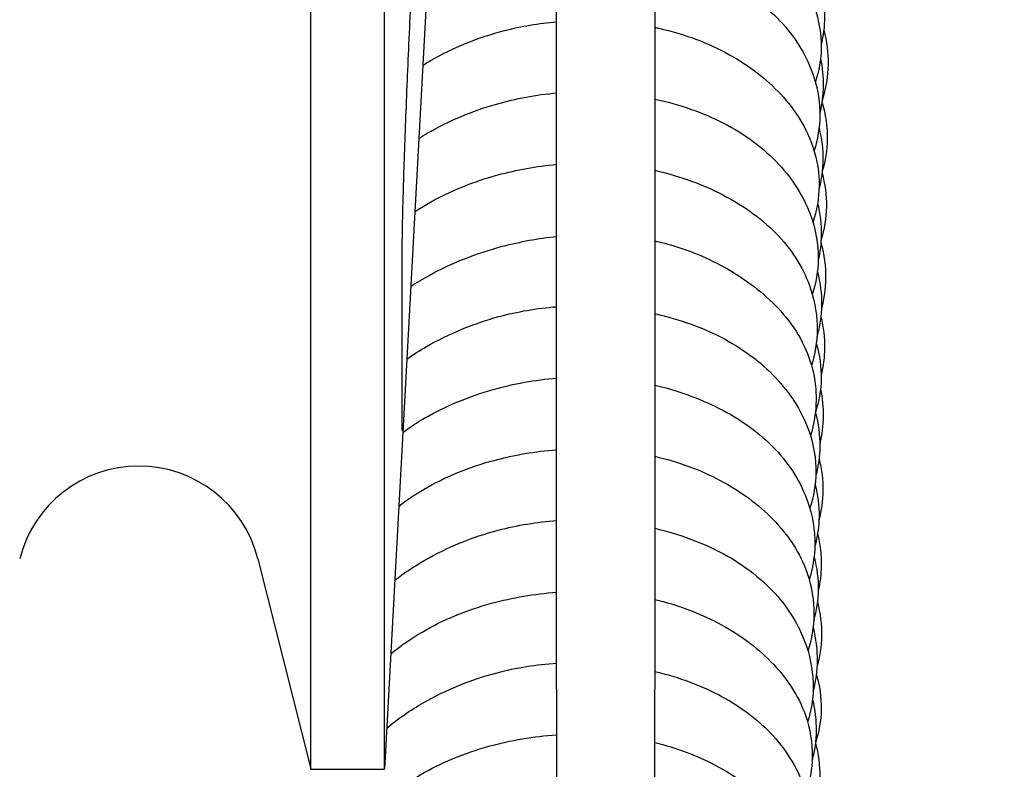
# Model space of a CAD drawing. Header units: millimetres. Extents: x 49320 to 60117, y -4209 to 20568.
# Tile 43 of 252: x 52408 to 52412, y -1973 to -1970. Entities that reach past the tile are written whole.
import ezdxf

# ---------------------------------------------------------------- set-up
doc = ezdxf.new("R2010")
doc.units = ezdxf.units.MM
doc.layers.add('_mt_hatch żelbet', color=8, linetype='Continuous', lineweight=9)
doc.layers.add('_mt_widok', color=253, linetype='Continuous')
doc.layers.add('ARCATA', color=4, linetype='Continuous')

# ---------------------------------------------------------------- blocks, each defined once
blk = doc.blocks.new('WINDA 1 DZ')
at = {"layer": 'ARCATA', "color": 5, "true_color": 0x1414ff}
for p, q in [((172.525, 65.0677), (172.525, 88.1177)), ((172.525, 65.0696), (172.525, 88.1158)), ((172.825, 65.0677), (172.825, 88.1177)), ((173.525, 65.3942), (173.525, 87.7172)), ((173.925, 87.7172), (173.925, 65.3942)), ((173.3548, 74.8427), (172.825, 65.0677)), ((173.3548, 74.8427), (172.825, 65.0677)), ((172.3099, 65.9247), (172.525, 65.0696)), ((172.3099, 65.9247), (172.525, 65.0696)), ((173.525, 65.3942), (173.525, 62.8059)), ((173.525, 65.3942), (173.525, 62.8059)), ((173.925, 62.8059), (173.925, 65.3942)), ((172.525, 65.0696), (172.525, 65.0677)), ((172.525, 65.0696), (172.525, 65.0677)), ((172.525, 65.0677), (172.825, 65.0677)), ((172.525, 65.0677), (172.825, 65.0677))]:
    blk.add_line(p, q, dxfattribs=at)
blk.add_arc((171.825, 65.8027), 0.5, 14.1209, 165.9106, dxfattribs=at)
blk.add_arc((171.825, 65.8027), 0.5, 14.1209, 165.9106, dxfattribs=at)
for points, knots in [([(172.9575, 68.6723), (172.9512, 68.5718), (172.9448, 68.4601), (172.9329, 68.2333), (172.9272, 68.1151), (172.917, 67.8863), (172.9124, 67.7727), (172.9047, 67.5637), (172.9016, 67.4657), (172.8971, 67.2976), (172.8956, 67.2255), (172.895, 67.1576), (172.895, 67.1445), (172.895, 67.1327)], [0, 0, 0, 0, 0.34879, 0.34879, 0.694603, 0.694603, 1.041825, 1.041825, 1.392858, 1.392858, 1.748786, 1.748786, 1.843881, 1.843881, 1.843881, 1.843881]), ([(173.925, 68.6754), (173.9485, 68.6709), (173.9717, 68.6657), (174.0898, 68.6348), (174.179, 68.5961), (174.3271, 68.5047), (174.3897, 68.4523), (174.5012, 68.3275), (174.5475, 68.2514), (174.5932, 68.1174), (174.6031, 68.0604), (174.6016, 67.9584), (174.5934, 67.912), (174.5784, 67.8674)], [110.434173, 110.434173, 110.434173, 110.434173, 110.508003, 110.508003, 110.818492, 110.818492, 111.107466, 111.107466, 111.446339, 111.446339, 111.677281, 111.677281, 111.86314, 111.86314, 111.86314, 111.86314]), ([(173.925, 68.3804), (173.9383, 68.3776), (173.9514, 68.3746), (174.0631, 68.3471), (174.1567, 68.3109), (174.3242, 68.2179), (174.3992, 68.1585), (174.5107, 68.028), (174.551, 67.9564), (174.5894, 67.8325), (174.5973, 67.7807), (174.5961, 67.6818), (174.5881, 67.6338), (174.5734, 67.5873)], [104.256821, 104.256821, 104.256821, 104.256821, 104.298885, 104.298885, 104.617875, 104.617875, 104.948901, 104.948901, 105.26136, 105.26136, 105.471503, 105.471503, 105.666733, 105.666733, 105.666733, 105.666733]), ([(174.601, 68.2567), (174.6115, 68.2147), (174.6165, 68.1719), (174.6156, 68.0925), (174.6109, 68.0552), (174.6022, 68.0185)], [142.3887427, 142.3887427, 142.3887427, 142.3887427, 142.5629359, 142.5629359, 142.7155695, 142.7155695, 142.7155695, 142.7155695]), ([(172.9804, 67.9347), (172.991, 67.9413), (173.0017, 67.9478), (173.1034, 68.0068), (173.2063, 68.049), (173.382, 68.0939), (173.4534, 68.1057), (173.525, 68.112)], [97.0821938, 97.0821938, 97.0821938, 97.0821938, 97.1222767, 97.1222767, 97.4572596, 97.4572596, 97.6717696, 97.6717696, 97.6717696, 97.6717696]), ([(173.925, 68.0894), (173.9306, 68.0882), (173.9361, 68.087), (174.0454, 68.0626), (174.1441, 68.0257), (174.3097, 67.9334), (174.3805, 67.8785), (174.4977, 67.7519), (174.5441, 67.6773), (174.5862, 67.5485), (174.5941, 67.496), (174.593, 67.3942), (174.5844, 67.3436), (174.5686, 67.2947)], [98.077166, 98.077166, 98.077166, 98.077166, 98.094857, 98.094857, 98.426555, 98.426555, 98.738703, 98.738703, 99.068659, 99.068659, 99.280116, 99.280116, 99.486742, 99.486742, 99.486742, 99.486742]), ([(174.6127, 68.0779), (174.6249, 68.0324), (174.6307, 67.9857), (174.6295, 67.8902), (174.6215, 67.8402), (174.6062, 67.7918)], [167.1165704, 167.1165704, 167.1165704, 167.1165704, 167.3065446, 167.3065446, 167.510173, 167.510173, 167.510173, 167.510173]), ([(174.5995, 67.9618), (174.6072, 67.9256), (174.6107, 67.8889), (174.61, 67.8145), (174.6053, 67.7763), (174.5967, 67.7387)], [136.210827, 136.210827, 136.210827, 136.210827, 136.3607338, 136.3607338, 136.5179055, 136.5179055, 136.5179055, 136.5179055]), ([(172.9642, 67.6366), (172.9757, 67.6439), (172.9873, 67.651), (173.0847, 67.7079), (173.1807, 67.7484), (173.3592, 67.7996), (173.442, 67.815), (173.525, 67.8225)], [90.8822114, 90.8822114, 90.8822114, 90.8822114, 90.9257794, 90.9257794, 91.2421028, 91.2421028, 91.4907908, 91.4907908, 91.4907908, 91.4907908]), ([(173.925, 67.7975), (174.0246, 67.7759), (174.1199, 67.7427), (174.292, 67.6546), (174.3696, 67.5967), (174.4864, 67.4703), (174.5299, 67.4012), (174.5794, 67.2694), (174.5911, 67.2067), (174.5897, 67.0967), (174.5813, 67.0483), (174.5661, 67.0016)], [91.896975, 91.896975, 91.896975, 91.896975, 92.214412, 92.214412, 92.546086, 92.546086, 92.854941, 92.854941, 93.1094, 93.1094, 93.305448, 93.305448, 93.305448, 93.305448]), ([(174.6054, 67.7861), (174.6202, 67.736), (174.6279, 67.6842), (174.6265, 67.5899), (174.6196, 67.5462), (174.6065, 67.5037)], [160.9350438, 160.9350438, 160.9350438, 160.9350438, 161.1460248, 161.1460248, 161.3219197, 161.3219197, 161.3219197, 161.3219197]), ([(174.5934, 67.6791), (174.6043, 67.6359), (174.6096, 67.5918), (174.6086, 67.5082), (174.6032, 67.4681), (174.5931, 67.4288)], [130.0176965, 130.0176965, 130.0176965, 130.0176965, 130.1976777, 130.1976777, 130.3615173, 130.3615173, 130.3615173, 130.3615173]), ([(172.9481, 67.3385), (172.966, 67.3504), (172.9843, 67.3618), (173.0892, 67.422), (173.1861, 67.4612), (173.3636, 67.5095), (173.4441, 67.524), (173.525, 67.5314)], [84.6821962, 84.6821962, 84.6821962, 84.6821962, 84.751251, 84.751251, 85.0672834, 85.0672834, 85.3097314, 85.3097314, 85.3097314, 85.3097314]), ([(173.925, 67.507), (173.9277, 67.5064), (173.9303, 67.5058), (174.0293, 67.4829), (174.1209, 67.4494), (174.2899, 67.3615), (174.368, 67.3046), (174.4893, 67.175), (174.5338, 67.1007), (174.5775, 66.969), (174.5865, 66.9117), (174.5852, 66.8074), (174.5776, 66.7591), (174.5631, 66.7122)], [85.715591, 85.715591, 85.715591, 85.715591, 85.724098, 85.724098, 86.033123, 86.033123, 86.365348, 86.365348, 86.690249, 86.690249, 86.923343, 86.923343, 87.119932, 87.119932, 87.119932, 87.119932]), ([(174.6057, 67.4963), (174.6178, 67.4513), (174.6238, 67.4052), (174.6227, 67.3135), (174.6152, 67.267), (174.6014, 67.2218)], [154.7507735, 154.7507735, 154.7507735, 154.7507735, 154.9384596, 154.9384596, 155.1275119, 155.1275119, 155.1275119, 155.1275119]), ([(174.5876, 67.3741), (174.5978, 67.3308), (174.6028, 67.2867), (174.6017, 67.2086), (174.5977, 67.1739), (174.5902, 67.1395)], [123.8551573, 123.8551573, 123.8551573, 123.8551573, 124.0359409, 124.0359409, 124.1780366, 124.1780366, 124.1780366, 124.1780366]), ([(172.9316, 67.0346), (172.9557, 67.0504), (172.9806, 67.0653), (173.0978, 67.1296), (173.1998, 67.1697), (173.3766, 67.2166), (173.4506, 67.2304), (173.525, 67.2382)], [78.4804328, 78.4804328, 78.4804328, 78.4804328, 78.5728246, 78.5728246, 78.9045681, 78.9045681, 79.1276842, 79.1276842, 79.1276842, 79.1276842]), ([(173.925, 67.2195), (173.9469, 67.2147), (173.9685, 67.2094), (174.0786, 67.1781), (174.1613, 67.1412), (174.3117, 67.0514), (174.3806, 66.9967), (174.4994, 66.865), (174.5459, 66.7824), (174.5773, 66.6561), (174.582, 66.6138), (174.581, 66.523), (174.5732, 66.4736), (174.5586, 66.4257)], [79.532164, 79.532164, 79.532164, 79.532164, 79.601702, 79.601702, 79.893865, 79.893865, 80.203029, 80.203029, 80.555908, 80.555908, 80.728416, 80.728416, 80.930294, 80.930294, 80.930294, 80.930294]), ([(174.6008, 67.2118), (174.6143, 67.164), (174.6208, 67.1149), (174.6197, 67.0258), (174.6141, 66.9849), (174.6035, 66.9447)], [148.5582985, 148.5582985, 148.5582985, 148.5582985, 148.7582747, 148.7582747, 148.9252717, 148.9252717, 148.9252717, 148.9252717]), ([(174.5868, 67.0942), (174.5987, 67.0492), (174.6045, 67.0032), (174.6033, 66.9145), (174.5969, 66.8708), (174.5847, 66.8282)], [117.6583782, 117.6583782, 117.6583782, 117.6583782, 117.8460599, 117.8460599, 118.0233483, 118.0233483, 118.0233483, 118.0233483]), ([(172.9156, 66.7383), (172.9413, 66.7564), (172.9681, 66.7735), (173.0849, 66.8412), (173.1853, 66.8829), (173.3657, 66.9319), (173.4453, 66.9455), (173.525, 66.9519)], [72.2807817, 72.2807817, 72.2807817, 72.2807817, 72.3826089, 72.3826089, 72.711632, 72.711632, 72.9501207, 72.9501207, 72.9501207, 72.9501207]), ([(173.925, 66.9235), (174.0264, 66.9006), (174.1233, 66.8658), (174.2936, 66.7744), (174.3685, 66.7165), (174.484, 66.5887), (174.5273, 66.5175), (174.5716, 66.3893), (174.5812, 66.3328), (174.58, 66.2278), (174.5714, 66.1786), (174.5558, 66.1311)], [73.356957, 73.356957, 73.356957, 73.356957, 73.681469, 73.681469, 74.009121, 74.009121, 74.324195, 74.324195, 74.552922, 74.552922, 74.753105, 74.753105, 74.753105, 74.753105]), ([(174.601, 66.9104), (174.6115, 66.8685), (174.6165, 66.8256), (174.6156, 66.7463), (174.6109, 66.709), (174.6022, 66.6723)], [142.3887427, 142.3887427, 142.3887427, 142.3887427, 142.5629359, 142.5629359, 142.7155695, 142.7155695, 142.7155695, 142.7155695]), ([(174.5822, 66.8016), (174.5959, 66.7546), (174.603, 66.706), (174.6016, 66.6122), (174.5934, 66.5658), (174.5784, 66.5212)], [111.4799351, 111.4799351, 111.4799351, 111.4799351, 111.6772809, 111.6772809, 111.8630698, 111.8630698, 111.8630698, 111.8630698]), ([(172.8994, 66.4399), (172.9281, 66.461), (172.9582, 66.4807), (173.0741, 66.5477), (173.1689, 66.5867), (173.3503, 66.638), (173.4376, 66.6539), (173.525, 66.6612)], [66.0805515, 66.0805515, 66.0805515, 66.0805515, 66.1960917, 66.1960917, 66.5069995, 66.5069995, 66.7690955, 66.7690955, 66.7690955, 66.7690955]), ([(173.925, 66.6326), (174.0175, 66.6109), (174.1058, 66.5791), (174.2738, 66.4938), (174.3536, 66.4366), (174.4749, 66.3077), (174.5196, 66.2355), (174.5669, 66.1026), (174.5773, 66.042), (174.5759, 65.9346), (174.5681, 65.8865), (174.5533, 65.8398)], [67.175997, 67.175997, 67.175997, 67.175997, 67.473098, 67.473098, 67.808592, 67.808592, 68.128289, 68.128289, 68.374615, 68.374615, 68.569756, 68.569756, 68.569756, 68.569756]), ([(174.5995, 66.6155), (174.6072, 66.5793), (174.6107, 66.5426), (174.61, 66.4682), (174.6053, 66.43), (174.5967, 66.3924)], [136.210827, 136.210827, 136.210827, 136.210827, 136.3607338, 136.3607338, 136.5179055, 136.5179055, 136.5179055, 136.5179055]), ([(174.5784, 66.5211), (174.5909, 66.4759), (174.5973, 66.4294), (174.5962, 66.3436), (174.5906, 66.3038), (174.5803, 66.2648)], [105.2823669, 105.2823669, 105.2823669, 105.2823669, 105.471503, 105.471503, 105.633637, 105.633637, 105.633637, 105.633637]), ([(172.8831, 66.1395), (172.9154, 66.1644), (172.9497, 66.1876), (173.0718, 66.2593), (173.1697, 66.2988), (173.3531, 66.3481), (173.439, 66.3627), (173.525, 66.3695)], [59.8785744, 59.8785744, 59.8785744, 59.8785744, 60.0118144, 60.0118144, 60.3301924, 60.3301924, 60.5880494, 60.5880494, 60.5880494, 60.5880494]), ([(173.925, 66.3424), (174.0206, 66.3205), (174.1112, 66.2866), (174.2735, 66.2005), (174.3467, 66.1468), (174.4691, 66.0213), (174.5178, 65.9458), (174.5639, 65.8116), (174.573, 65.7539), (174.5717, 65.6476), (174.5636, 65.5976), (174.5484, 65.5491)], [60.994337, 60.994337, 60.994337, 60.994337, 61.300377, 61.300377, 61.614301, 61.614301, 61.948004, 61.948004, 62.182008, 62.182008, 62.386175, 62.386175, 62.386175, 62.386175]), ([(174.5934, 66.3329), (174.6043, 66.2896), (174.6096, 66.2455), (174.6086, 66.162), (174.6032, 66.1219), (174.5931, 66.0825)], [130.0176965, 130.0176965, 130.0176965, 130.0176965, 130.1976777, 130.1976777, 130.3615173, 130.3615173, 130.3615173, 130.3615173]), ([(174.5773, 66.2272), (174.5886, 66.1848), (174.594, 66.1411), (174.5931, 66.0569), (174.5872, 66.0153), (174.5764, 65.9747)], [99.1039343, 99.1039343, 99.1039343, 99.1039343, 99.2801157, 99.2801157, 99.4499499, 99.4499499, 99.4499499, 99.4499499]), ([(172.8668, 65.8378), (172.905, 65.8674), (172.946, 65.8948), (173.0797, 65.9716), (173.1817, 66.0135), (173.3644, 66.062), (173.4447, 66.0752), (173.525, 66.081)], [53.6754755, 53.6754755, 53.6754755, 53.6754755, 53.8337642, 53.8337642, 54.1670508, 54.1670508, 54.4071712, 54.4071712, 54.4071712, 54.4071712]), ([(173.925, 66.0492), (174.0252, 66.0257), (174.1208, 65.9907), (174.2914, 65.8985), (174.3674, 65.8387), (174.4781, 65.7099), (174.5179, 65.6409), (174.5608, 65.5137), (174.5703, 65.4555), (174.569, 65.3518), (174.5614, 65.3048), (174.5471, 65.2593)], [54.814789, 54.814789, 54.814789, 54.814789, 55.136581, 55.136581, 55.469974, 55.469974, 55.773639, 55.773639, 56.010248, 56.010248, 56.200223, 56.200223, 56.200223, 56.200223]), ([(174.5876, 66.0278), (174.5978, 65.9845), (174.6028, 65.9404), (174.6017, 65.8623), (174.5977, 65.8276), (174.5902, 65.7933)], [123.8551573, 123.8551573, 123.8551573, 123.8551573, 124.0359409, 124.0359409, 124.1780366, 124.1780366, 124.1780366, 124.1780366]), ([(174.5732, 65.9321), (174.5849, 65.8881), (174.5908, 65.843), (174.5897, 65.7563), (174.5832, 65.714), (174.5714, 65.6726)], [92.926054, 92.926054, 92.926054, 92.926054, 93.1093999, 93.1093999, 93.2813919, 93.2813919, 93.2813919, 93.2813919]), ([(172.8505, 65.5379), (172.8897, 65.5704), (172.9323, 65.6003), (173.063, 65.6771), (173.1599, 65.7164), (173.3457, 65.767), (173.4354, 65.7821), (173.525, 65.7888)], [47.4744698, 47.4744698, 47.4744698, 47.4744698, 47.6420722, 47.6420722, 47.9578009, 47.9578009, 48.2266275, 48.2266275, 48.2266275, 48.2266275]), ([(173.925, 65.7597), (174.0169, 65.7379), (174.104, 65.7052), (174.2642, 65.6209), (174.3381, 65.5671), (174.461, 65.4417), (174.5104, 65.367), (174.5572, 65.2332), (174.5663, 65.1761), (174.5651, 65.0697), (174.5567, 65.019), (174.5412, 64.9699)], [48.633392, 48.633392, 48.633392, 48.633392, 48.928425, 48.928425, 49.24374, 49.24374, 49.577176, 49.577176, 49.807944, 49.807944, 50.015243, 50.015243, 50.015243, 50.015243]), ([(174.5868, 65.7479), (174.5987, 65.703), (174.6045, 65.6569), (174.6033, 65.5682), (174.5969, 65.5246), (174.5847, 65.482)], [117.6583782, 117.6583782, 117.6583782, 117.6583782, 117.8460599, 117.8460599, 118.0233483, 118.0233483, 118.0233483, 118.0233483]), ([(174.569, 65.645), (174.5807, 65.6002), (174.5864, 65.5543), (174.5853, 65.4686), (174.5798, 65.4278), (174.5693, 65.3878)], [86.7361604, 86.7361604, 86.7361604, 86.7361604, 86.9233429, 86.9233429, 87.08951, 87.08951, 87.08951, 87.08951]), ([(172.8341, 65.2357), (172.8796, 65.2736), (172.9297, 65.3081), (173.0739, 65.3911), (173.1764, 65.4331), (173.3612, 65.4818), (173.4431, 65.4948), (173.525, 65.5002)], [41.2707512, 41.2707512, 41.2707512, 41.2707512, 41.4662682, 41.4662682, 41.8010113, 41.8010113, 42.0457664, 42.0457664, 42.0457664, 42.0457664]), ([(173.925, 65.4665), (174.0234, 65.443), (174.1173, 65.4082), (174.2858, 65.3167), (174.361, 65.257), (174.4714, 65.1285), (174.5113, 65.0595), (174.5542, 64.9324), (174.5638, 64.8743), (174.5624, 64.7708), (174.5548, 64.724), (174.5406, 64.6786)], [42.453835, 42.453835, 42.453835, 42.453835, 42.770453, 42.770453, 43.102137, 43.102137, 43.405942, 43.405942, 43.642141, 43.642141, 43.831394, 43.831394, 43.831394, 43.831394]), ([(174.5822, 65.4553), (174.5959, 65.4083), (174.603, 65.3597), (174.6016, 65.2659), (174.5934, 65.2196), (174.5784, 65.1749)], [111.4799351, 111.4799351, 111.4799351, 111.4799351, 111.6772809, 111.6772809, 111.8630698, 111.8630698, 111.8630698, 111.8630698]), ([(174.5667, 65.3523), (174.5668, 65.3519), (174.5669, 65.3516), (174.5773, 65.3098), (174.582, 65.2675), (174.5811, 65.1846), (174.5755, 65.1433), (174.5652, 65.1028)], [80.554527, 80.554527, 80.554527, 80.554527, 80.5559078, 80.5559078, 80.728416, 80.728416, 80.897637, 80.897637, 80.897637, 80.897637]), ([(172.5734, 64.2623), (172.5618, 64.3104), (172.556, 64.3596), (172.5574, 64.4867), (172.5745, 64.5657), (172.6361, 64.7164), (172.6821, 64.7898), (172.8024, 64.9278), (172.8808, 64.9928), (173.0545, 65.0948), (173.1505, 65.134), (173.3386, 65.1861), (173.4319, 65.2019), (173.525, 65.2085)], [34.172117, 34.172117, 34.172117, 34.172117, 34.352746, 34.352746, 34.643194, 34.643194, 34.943504, 34.943504, 35.272255, 35.272255, 35.585784, 35.585784, 35.865111, 35.865111, 35.865111, 35.865111]), ([(173.925, 65.1771), (174.0126, 65.1555), (174.0958, 65.124), (174.2536, 65.0417), (174.3282, 64.988), (174.4534, 64.862), (174.5041, 64.7861), (174.5509, 64.6515), (174.5598, 64.5947), (174.5586, 64.4884), (174.5502, 64.4376), (174.5346, 64.3884)], [36.272436, 36.272436, 36.272436, 36.272436, 36.555012, 36.555012, 36.872014, 36.872014, 37.210215, 37.210215, 37.439759, 37.439759, 37.647533, 37.647533, 37.647533, 37.647533]), ([(174.5784, 65.1748), (174.5909, 65.1296), (174.5973, 65.0831), (174.5962, 64.9973), (174.5906, 64.9575), (174.5803, 64.9186)], [105.2823669, 105.2823669, 105.2823669, 105.2823669, 105.471503, 105.471503, 105.633637, 105.633637, 105.633637, 105.633637])]:
    blk.add_open_spline(points, degree=3, knots=knots, dxfattribs=at)
blk.add_open_spline([(172.895, 67.1327), (172.895, 66.7958), (172.895, 66.5644), (172.895, 66.4479)], degree=3, dxfattribs=at)
blk.add_open_spline([(172.895, 67.1327), (172.895, 66.7958), (172.895, 66.5644), (172.895, 66.4479)], degree=3, dxfattribs=at)

msp = doc.modelspace()

# ---------------------------------------------------------------- hatches: boundary and pattern name
at = {"layer": '_mt_hatch żelbet', "ltscale": 2, "transparency": 33554687}
h = msp.add_hatch(dxfattribs=at)
h.set_pattern_fill('ANSI36', color=8)
h.set_pattern_definition([(45, (55916.9242, 1437.763), (1.683798, 6.173926), [7.9375, -1.5875, 0, -1.5875])])
edge = h.paths.add_edge_path()
edge.add_line((52283.3225, -2023), (52251.5763, -2023))
edge.add_line((52251.5763, -2023), (52251.5763, -1940.6))
edge.add_line((52251.5763, -1940.6), (52249.7263, -1940.6))
edge.add_line((52249.7263, -1940.6), (52249.6763, -1940.55))
edge.add_arc((52249.6263, -1940.55), 0.05, 0, 90)
edge.add_line((52249.6263, -1940.5), (52247.1263, -1940.5))
edge.add_line((52247.1263, -1940.5), (52247.1263, -1940.575))
edge.add_line((52247.1263, -1940.575), (52247.1013, -1940.6))
edge.add_line((52247.1013, -1940.6), (52246.9013, -1940.6))
edge.add_line((52246.9013, -1940.6), (52246.8763, -1940.575))
edge.add_line((52246.8763, -1940.575), (52246.8763, -1940.5))
edge.add_line((52246.8763, -1940.5), (52246.8263, -1940.5))
edge.add_line((52246.8263, -1940.5), (52246.8263, -1939.5))
edge.add_line((52246.8263, -1939.5), (52246.8763, -1939.5))
edge.add_line((52246.8763, -1939.5), (52246.8763, -1939.425))
edge.add_line((52246.8763, -1939.425), (52246.9013, -1939.4))
edge.add_line((52246.9013, -1939.4), (52247.1013, -1939.4))
edge.add_line((52247.1013, -1939.4), (52247.1263, -1939.425))
edge.add_line((52247.1263, -1939.425), (52247.1263, -1939.5))
edge.add_line((52247.1263, -1939.5), (52249.6263, -1939.5))
edge.add_arc((52249.6263, -1939.45), 0.05, 270, 360)
edge.add_line((52249.6763, -1939.45), (52249.7263, -1939.4))
edge.add_line((52249.7263, -1939.4), (52251.5763, -1939.4))
edge.add_line((52251.5763, -1939.4), (52251.5763, -1932.6))
edge.add_line((52251.5763, -1932.6), (52249.7263, -1932.6))
edge.add_line((52249.7263, -1932.6), (52249.6763, -1932.55))
edge.add_arc((52249.6263, -1932.55), 0.05, 0, 90)
edge.add_line((52249.6263, -1932.5), (52247.1263, -1932.5))
edge.add_line((52247.1263, -1932.5), (52247.1263, -1932.575))
edge.add_line((52247.1263, -1932.575), (52247.1013, -1932.6))
edge.add_line((52247.1013, -1932.6), (52246.9013, -1932.6))
edge.add_line((52246.9013, -1932.6), (52246.8763, -1932.575))
edge.add_line((52246.8763, -1932.575), (52246.8763, -1932.5))
edge.add_line((52246.8763, -1932.5), (52246.8263, -1932.5))
edge.add_line((52246.8263, -1932.5), (52246.8263, -1932.625))
edge.add_arc((52246.8013, -1932.625), 0.025, 270, 360, ccw=False)
edge.add_line((52246.8013, -1932.65), (52245.4513, -1932.65))
edge.add_arc((52245.4513, -1932.625), 0.025, 180, 270, ccw=False)
edge.add_line((52245.4263, -1932.6029), (52245.4263, -1932.5039))
edge.add_line((52245.4263, -1932.5039), (52244.1919, -1932.6))
edge.add_arc((52244.1763, -1932.4006), 0.2, 180, 274.4517, ccw=False)
edge.add_line((52243.9763, -1932.4006), (52243.9763, -1931.5994))
edge.add_arc((52244.1763, -1931.5994), 0.2, 85.5483, 180, ccw=False)
edge.add_line((52244.1919, -1931.4), (52245.4263, -1931.4961))
edge.add_line((52245.4263, -1931.4961), (52245.4263, -1931.3756))
edge.add_arc((52245.4513, -1931.375), 0.025, 90, 180, ccw=False)
edge.add_line((52245.4513, -1931.35), (52246.8013, -1931.35))
edge.add_arc((52246.8013, -1931.375), 0.025, 0, 90, ccw=False)
edge.add_line((52246.8263, -1931.375), (52246.8263, -1931.5))
edge.add_line((52246.8263, -1931.5), (52246.8763, -1931.5))
edge.add_line((52246.8763, -1931.5), (52246.8763, -1931.425))
edge.add_line((52246.8763, -1931.425), (52246.9013, -1931.4))
edge.add_line((52246.9013, -1931.4), (52247.1013, -1931.4))
edge.add_line((52247.1013, -1931.4), (52247.1263, -1931.425))
edge.add_line((52247.1263, -1931.425), (52247.1263, -1931.5))
edge.add_line((52247.1263, -1931.5), (52249.6263, -1931.5))
edge.add_arc((52249.6263, -1931.45), 0.05, 270, 360)
edge.add_line((52249.6763, -1931.45), (52249.7263, -1931.4))
edge.add_line((52249.7263, -1931.4), (52251.5763, -1931.4))
edge.add_line((52251.5763, -1931.4), (52251.5763, -1866.25))
edge.add_line((52251.5763, -1866.25), (52249.7263, -1866.25))
edge.add_line((52249.7263, -1866.25), (52249.6763, -1866.2))
edge.add_arc((52249.6263, -1866.2), 0.05, 0, 90)
edge.add_line((52249.6263, -1866.15), (52247.1263, -1866.15))
edge.add_line((52247.1263, -1866.15), (52247.1263, -1866.225))
edge.add_line((52247.1263, -1866.225), (52247.1013, -1866.25))
edge.add_line((52247.1013, -1866.25), (52246.9013, -1866.25))
edge.add_line((52246.9013, -1866.25), (52246.8763, -1866.225))
edge.add_line((52246.8763, -1866.225), (52246.8763, -1866.15))
edge.add_line((52246.8763, -1866.15), (52246.8263, -1866.15))
edge.add_line((52246.8263, -1866.15), (52246.8263, -1866.275))
edge.add_arc((52246.8013, -1866.275), 0.025, 270, 360, ccw=False)
edge.add_line((52246.8013, -1866.3), (52245.4513, -1866.3))
edge.add_arc((52245.4513, -1866.275), 0.025, 180, 270, ccw=False)
edge.add_line((52245.4263, -1866.275), (52245.4263, -1866.1539))
edge.add_line((52245.4263, -1866.1539), (52244.6919, -1866.25))
edge.add_arc((52244.6763, -1866.0506), 0.2, 180, 274.4517, ccw=False)
edge.add_line((52244.4763, -1866.0506), (52244.4763, -1865.2494))
edge.add_arc((52244.6763, -1865.2494), 0.2, 85.5483, 180, ccw=False)
edge.add_line((52244.6919, -1865.05), (52245.4263, -1865.1461))
edge.add_line((52245.4263, -1865.1461), (52245.4263, -1865.025))
edge.add_arc((52245.4513, -1865.025), 0.025, 90, 180, ccw=False)
edge.add_line((52245.4513, -1865), (52246.8013, -1865))
edge.add_arc((52246.8013, -1865.025), 0.025, 0, 90, ccw=False)
edge.add_line((52246.8263, -1865.025), (52246.8263, -1865.15))
edge.add_line((52246.8263, -1865.15), (52246.8763, -1865.15))
edge.add_line((52246.8763, -1865.15), (52246.8763, -1865.075))
edge.add_line((52246.8763, -1865.075), (52246.9013, -1865.05))
edge.add_line((52246.9013, -1865.05), (52247.1013, -1865.05))
edge.add_line((52247.1013, -1865.05), (52247.1263, -1865.075))
edge.add_line((52247.1263, -1865.075), (52247.1263, -1865.15))
edge.add_line((52247.1263, -1865.15), (52249.6263, -1865.15))
edge.add_arc((52249.6263, -1865.1), 0.05, 270, 360)
edge.add_line((52249.6763, -1865.1), (52249.7263, -1865.05))
edge.add_line((52249.7263, -1865.05), (52251.5763, -1865.05))
edge.add_line((52251.5763, -1865.05), (52251.5763, -1856.15))
edge.add_line((52251.5763, -1856.15), (52249.7263, -1856.15))
edge.add_line((52249.7263, -1856.15), (52249.6763, -1856.1))
edge.add_arc((52249.6263, -1856.1), 0.05, 0, 90)
edge.add_line((52249.6263, -1856.05), (52247.1263, -1856.05))
edge.add_line((52247.1263, -1856.05), (52247.1263, -1856.125))
edge.add_line((52247.1263, -1856.125), (52247.1013, -1856.15))
edge.add_line((52247.1013, -1856.15), (52246.9013, -1856.15))
edge.add_line((52246.9013, -1856.15), (52246.8763, -1856.125))
edge.add_line((52246.8763, -1856.125), (52246.8763, -1856.05))
edge.add_line((52246.8763, -1856.05), (52246.8263, -1856.05))
edge.add_line((52246.8263, -1856.05), (52246.8263, -1856.175))
edge.add_arc((52246.8013, -1856.175), 0.025, 270, 360, ccw=False)
edge.add_line((52246.8013, -1856.2), (52246.4455, -1856.2))
edge.add_spline(control_points=[(52246.4364, -1856.189), (52246.4364, -1856.189), (52246.4363, -1856.1889), (52246.4357, -1856.1887), (52246.4348, -1856.1883), (52246.4317, -1856.1873), (52246.4291, -1856.1866), (52246.4222, -1856.1851), (52246.4176, -1856.1842), (52246.407, -1856.1827), (52246.4009, -1856.182), (52246.3886, -1856.1812), (52246.3824, -1856.181), (52246.3763, -1856.181)], knot_values=[0.024008, 0.024008, 0.024008, 0.024008, 0.028269, 0.028269, 0.039404, 0.039404, 0.055597, 0.055597, 0.075883, 0.075883, 0.097542, 0.097542, 0.117485, 0.117485, 0.117485, 0.117485], degree=3, periodic=0)
edge.add_line((52246.3763, -1856.181), (52245.5763, -1856.181))
edge.add_spline(control_points=[(52245.5763, -1856.1983), (52245.5705, -1856.1983), (52245.5646, -1856.1982), (52245.5452, -1856.198), (52245.5321, -1856.1977), (52245.5073, -1856.1965), (52245.4957, -1856.1957), (52245.4749, -1856.1929), (52245.4654, -1856.191), (52245.4509, -1856.1857), (52245.4454, -1856.183), (52245.4364, -1856.1756), (52245.4329, -1856.1717), (52245.4278, -1856.1618), (52245.4263, -1856.1559), (52245.4263, -1856.1503)], knot_values=[0, 0, 0, 0, 0.0173, 0.0173, 0.057137, 0.057137, 0.096974, 0.096974, 0.13681, 0.13681, 0.163111, 0.163111, 0.180869, 0.180869, 0.199184, 0.199184, 0.199184, 0.199184], degree=3, periodic=0)
edge.add_line((52245.4263, -1856.1503), (52245.4263, -1856.0539))
edge.add_line((52245.4263, -1856.0539), (52244.6919, -1856.15))
edge.add_arc((52244.6763, -1855.9506), 0.2, 180, 274.4517, ccw=False)
edge.add_line((52244.4763, -1855.9506), (52244.4763, -1855.1494))
edge.add_arc((52244.6763, -1855.1494), 0.2, 85.5483, 180, ccw=False)
edge.add_line((52244.6919, -1854.95), (52245.4263, -1855.0461))
edge.add_line((52245.4263, -1855.0461), (52245.4263, -1854.925))
edge.add_arc((52245.4513, -1854.925), 0.025, 90, 180, ccw=False)
edge.add_line((52245.4513, -1854.9), (52246.8013, -1854.9))
edge.add_arc((52246.8013, -1854.925), 0.025, 0, 90, ccw=False)
edge.add_line((52246.8263, -1854.925), (52246.8263, -1855.05))
edge.add_line((52246.8263, -1855.05), (52246.8763, -1855.05))
edge.add_line((52246.8763, -1855.05), (52246.8763, -1854.975))
edge.add_line((52246.8763, -1854.975), (52246.9013, -1854.95))
edge.add_line((52246.9013, -1854.95), (52247.1013, -1854.95))
edge.add_line((52247.1013, -1854.95), (52247.1263, -1854.975))
edge.add_line((52247.1263, -1854.975), (52247.1263, -1855.05))
edge.add_line((52247.1263, -1855.05), (52249.6263, -1855.05))
edge.add_arc((52249.6263, -1855), 0.05, 270, 360)
edge.add_line((52249.6763, -1855), (52249.7263, -1854.95))
edge.add_line((52249.7263, -1854.95), (52251.5763, -1854.95))
edge.add_line((52251.5763, -1854.95), (52251.5763, -1829))
edge.add_line((52251.5763, -1829), (52283.3225, -1829))
edge.add_line((52283.3225, -1829), (52283.3225, -1814.1005))
edge.add_line((52283.3225, -1814.1005), (52236.5763, -1814.1005))
edge.add_line((52236.5763, -1814.1005), (52236.5763, -2038))
edge.add_line((52236.5763, -2038), (52283.3225, -2038))
edge.add_line((52283.3225, -2038.0001), (52283.3225, -2023))
h.paths.add_polyline_path([(52431.5763, -1814.1005), (52283.3225, -1814.1005), (52283.3225, -1829), (52416.5763, -1829), (52416.5713, -1929.1), (52416.5713, -1928.2), (52415.3013, -1928.2), (52414.9013, -1928.2), (52415.9013, -1929.2), (52415.9013, -1942.8), (52414.9013, -1943.8), (52415.3013, -1943.8), (52416.5713, -1943.8), (52416.5763, -1942.9), (52416.5763, -2012), (52431.5763, -2027)])
h.paths.add_polyline_path([(52394.7763, -2014.6463), (52434.3763, -2014.6463)])
h.paths.add_polyline_path([(52431.5763, -2038), (52431.5763, -2027), (52416.5763, -2012), (52416.5763, -2023), (52409.5763, -2023), (52409.5763, -2038)])
edge = h.paths.add_edge_path(flags=16)
edge.add_spline(control_points=[(52245.438, -1939.3876), (52245.4384, -1939.3871), (52245.4389, -1939.3867), (52245.4455, -1939.38), (52245.4525, -1939.3759), (52245.4601, -1939.3726)], knot_values=[0.127222, 0.127222, 0.127222, 0.127222, 0.129604, 0.129604, 0.161729, 0.161729, 0.161729, 0.161729], degree=3, periodic=0)
edge = h.paths.add_edge_path(flags=16)
edge.add_arc((52244.1763, -1940.4006), 0.2, 180, 274.4517, ccw=False)
edge.add_line((52243.9763, -1940.4006), (52243.9763, -1939.5994))
edge.add_arc((52244.1763, -1939.5994), 0.2, 85.5483, 180, ccw=False)
edge.add_line((52244.1919, -1939.4), (52245.4263, -1939.4961))
edge.add_line((52245.4263, -1939.4961), (52245.4263, -1940.0967))
edge.add_spline(control_points=[(52245.4263, -1940.0967), (52245.4263, -1940.0972), (52245.4263, -1940.0977), (52245.4265, -1940.1138), (52245.4288, -1940.1293), (52245.4382, -1940.1589), (52245.4451, -1940.173), (52245.4607, -1940.1946), (52245.4681, -1940.2027), (52245.4763, -1940.2099)], knot_values=[0.091168, 0.091168, 0.091168, 0.091168, 0.092523, 0.092523, 0.132421, 0.132421, 0.171812, 0.171812, 0.199493, 0.199493, 0.199493, 0.199493], degree=3, periodic=0)
edge.add_spline(control_points=[(52245.4763, -1940.2099), (52245.4798, -1940.2129), (52245.4833, -1940.2158), (52245.4999, -1940.2277), (52245.5142, -1940.2348), (52245.5444, -1940.2444), (52245.5605, -1940.2469), (52245.5763, -1940.2469)], knot_values=[0, 0, 0, 0, 0.011492, 0.011492, 0.051269, 0.051269, 0.091168, 0.091168, 0.091168, 0.091168], degree=3, periodic=0)
edge.add_line((52245.5763, -1940.2469), (52246.3763, -1940.2469))
edge.add_spline(control_points=[(52246.3763, -1940.2469), (52246.3767, -1940.2469), (52246.3771, -1940.2469), (52246.3826, -1940.247), (52246.3877, -1940.2478), (52246.3975, -1940.2509), (52246.4022, -1940.2532), (52246.4106, -1940.2589), (52246.4143, -1940.2624), (52246.4204, -1940.27), (52246.4226, -1940.2741), (52246.4256, -1940.2824), (52246.4263, -1940.2866), (52246.4263, -1940.2906)], knot_values=[0, 0, 0, 0, 0.001746, 0.001746, 0.02414, 0.02414, 0.046992, 0.046992, 0.070489, 0.070489, 0.093985, 0.093985, 0.117481, 0.117481, 0.117481, 0.117481], degree=3, periodic=0)
edge.add_spline(control_points=[(52246.4263, -1940.2964), (52246.4263, -1940.3017), (52246.4251, -1940.3073), (52246.42, -1940.3174), (52246.4161, -1940.322), (52246.4072, -1940.3292), (52246.4016, -1940.3323), (52246.3893, -1940.3364), (52246.3826, -1940.3374), (52246.3763, -1940.3374)], knot_values=[-0.075489, -0.075489, -0.075489, -0.075489, -0.056592, -0.056592, -0.037695, -0.037695, -0.018848, -0.018848, 0, 0, 0, 0], degree=3, periodic=0)
edge.add_line((52246.3763, -1940.3374), (52245.5763, -1940.3374))
edge.add_spline(control_points=[(52245.5763, -1940.3374), (52245.5576, -1940.3374), (52245.5376, -1940.3404), (52245.5008, -1940.3523), (52245.4841, -1940.3612), (52245.4569, -1940.3815), (52245.4451, -1940.3943), (52245.4298, -1940.4207), (52245.4263, -1940.4342), (52245.4263, -1940.4458)], knot_values=[0.959969, 0.959969, 0.959969, 0.959969, 1.016264, 1.016264, 1.07256, 1.07256, 1.132171, 1.132171, 1.191783, 1.191783, 1.191783, 1.191783], degree=3, periodic=0)
edge.add_line((52245.4263, -1940.4458), (52245.4263, -1940.4864))
edge.add_line((52245.4263, -1940.5039), (52244.1919, -1940.6))
h.paths.add_polyline_path([(52424.0558, -1941.7, -0.437158), (52424.2713, -1941.8994), (52424.2713, -1942.7006, -0.437158), (52424.0558, -1942.9), (52422.8213, -1942.8039), (52422.8213, -1942.925, -0.414214), (52422.7963, -1942.95), (52421.4463, -1942.95, -0.414214), (52421.4213, -1942.925), (52421.4213, -1942.8), (52421.3713, -1942.8), (52421.3713, -1942.875), (52421.3463, -1942.9), (52421.1463, -1942.9), (52421.1213, -1942.875), (52421.1213, -1942.8), (52418.6213, -1942.8, 0.414214), (52418.5713, -1942.85), (52418.5213, -1942.9), (52418.5213, -1941.7), (52418.5713, -1941.75, 0.414214), (52418.6213, -1941.8), (52421.1213, -1941.8), (52421.1213, -1941.725), (52421.1463, -1941.7), (52421.3463, -1941.7), (52421.3713, -1941.725), (52421.3713, -1941.8), (52421.4213, -1941.8), (52421.4213, -1941.675, -0.414214), (52421.4463, -1941.65), (52422.7963, -1941.65, -0.414214), (52422.8213, -1941.675), (52422.8213, -1941.7961)], flags=16)
edge = h.paths.add_edge_path(flags=16)
edge.add_line((52421.5713, -1929.0538), (52422.6713, -1929.0538))
edge.add_spline(control_points=[(52422.6713, -1929.0565), (52422.6848, -1929.0565), (52422.6983, -1929.0568), (52422.7243, -1929.0581), (52422.7368, -1929.0591), (52422.76, -1929.0622), (52422.7706, -1929.0642), (52422.7901, -1929.0704), (52422.799, -1929.0743), (52422.8099, -1929.0841), (52422.8127, -1929.0872), (52422.8185, -1929.0963), (52422.8208, -1929.1029), (52422.8213, -1929.1104), (52422.8213, -1929.1113), (52422.8213, -1929.1122)], knot_values=[0, 0, 0, 0, 0.039334, 0.039334, 0.078667, 0.078667, 0.118001, 0.118001, 0.157334, 0.157334, 0.171979, 0.171979, 0.193578, 0.193578, 0.196668, 0.196668, 0.196668, 0.196668], degree=3, periodic=0)
edge.add_line((52422.8213, -1929.1122), (52422.8213, -1929.1961))
edge.add_line((52422.8213, -1929.1961), (52424.0558, -1929.1))
edge.add_arc((52424.0713, -1929.2994), 0.2, 360, 94.4517, ccw=False)
edge.add_line((52424.2713, -1929.2994), (52424.2713, -1930.1006))
edge.add_arc((52424.0713, -1930.1006), 0.2, 265.5483, 360, ccw=False)
edge.add_line((52424.0558, -1930.3), (52422.8213, -1930.2039))
edge.add_line((52422.8213, -1930.2039), (52422.8213, -1930.319))
edge.add_arc((52422.7963, -1930.325), 0.025, 270, 360, ccw=False)
edge.add_line((52422.7963, -1930.35), (52421.4463, -1930.35))
edge.add_arc((52421.4463, -1930.325), 0.025, 180, 270, ccw=False)
edge.add_line((52421.4213, -1930.325), (52421.4213, -1930.2))
edge.add_line((52421.4213, -1930.2), (52421.3713, -1930.2))
edge.add_line((52421.3713, -1930.2), (52421.3713, -1930.275))
edge.add_line((52421.3713, -1930.275), (52421.3463, -1930.3))
edge.add_line((52421.3463, -1930.3), (52421.1463, -1930.3))
edge.add_line((52421.1463, -1930.3), (52421.1213, -1930.275))
edge.add_line((52421.1213, -1930.275), (52421.1213, -1930.2))
edge.add_line((52421.1213, -1930.2), (52418.6213, -1930.2))
edge.add_arc((52418.6213, -1930.25), 0.05, 90, 180)
edge.add_line((52418.5713, -1930.25), (52418.5213, -1930.3))
edge.add_line((52418.5213, -1930.3), (52416.5763, -1930.3))
edge.add_line((52416.5713, -1930.3), (52416.5713, -1929.1))
edge.add_line((52416.5763, -1929.1), (52418.5213, -1929.1))
edge.add_line((52418.5213, -1929.1), (52418.5713, -1929.15))
edge.add_arc((52418.6213, -1929.15), 0.05, 180, 270)
edge.add_line((52418.6213, -1929.2), (52421.1213, -1929.2))
edge.add_line((52421.1213, -1929.2), (52421.1213, -1929.125))
edge.add_line((52421.1213, -1929.125), (52421.1463, -1929.1))
edge.add_line((52421.1463, -1929.1), (52421.3463, -1929.1))
edge.add_line((52421.3463, -1929.1), (52421.3713, -1929.125))
edge.add_line((52421.3713, -1929.125), (52421.3713, -1929.2))
edge.add_line((52421.3713, -1929.2), (52421.4213, -1929.2))
edge.add_line((52421.4213, -1929.2), (52421.4213, -1929.1122))
edge.add_spline(control_points=[(52421.4213, -1929.1053), (52421.4213, -1929.1039), (52421.4214, -1929.1025), (52421.4223, -1929.0949), (52421.4248, -1929.0886), (52421.4308, -1929.0801), (52421.4338, -1929.0772), (52421.445, -1929.0684), (52421.4538, -1929.0651), (52421.4729, -1929.06), (52421.4834, -1929.0583), (52421.5063, -1929.0558), (52421.5187, -1929.055), (52421.5445, -1929.054), (52421.5579, -1929.0538), (52421.5713, -1929.0538)], knot_values=[0, 0, 0, 0, 0.004418, 0.004418, 0.024591, 0.024591, 0.039334, 0.039334, 0.078667, 0.078667, 0.118001, 0.118001, 0.157334, 0.157334, 0.196668, 0.196668, 0.196668, 0.196668], degree=3, periodic=0)
edge = h.paths.add_edge_path(flags=16)
edge.add_spline(control_points=[(52422.8213, -1929.1122), (52422.8213, -1929.1113), (52422.8213, -1929.1104), (52422.8208, -1929.1029), (52422.8185, -1929.0963), (52422.8127, -1929.0872), (52422.8099, -1929.0841), (52422.799, -1929.0743), (52422.7901, -1929.0704), (52422.7706, -1929.0642), (52422.76, -1929.0622), (52422.7368, -1929.0591), (52422.7243, -1929.0581), (52422.6983, -1929.0568), (52422.6848, -1929.0565), (52422.6713, -1929.0565)], knot_values=[0, 0, 0, 0, 0.00309, 0.00309, 0.024689, 0.024689, 0.039334, 0.039334, 0.078667, 0.078667, 0.118001, 0.118001, 0.157334, 0.157334, 0.196668, 0.196668, 0.196668, 0.196668], degree=3, periodic=0)
edge.add_spline(control_points=[(52422.6713, -1929.0538), (52422.6761, -1929.0538), (52422.681, -1929.0538), (52422.6992, -1929.054), (52422.7125, -1929.0545), (52422.7374, -1929.0559), (52422.7493, -1929.057), (52422.7707, -1929.0602), (52422.7805, -1929.0624), (52422.7957, -1929.0682), (52422.8017, -1929.0712), (52422.8111, -1929.0792), (52422.8147, -1929.0834), (52422.8199, -1929.0935), (52422.8213, -1929.0996), (52422.8213, -1929.1053)], knot_values=[0, 0, 0, 0, 0.014118, 0.014118, 0.053458, 0.053458, 0.092798, 0.092798, 0.132138, 0.132138, 0.159634, 0.159634, 0.178131, 0.178131, 0.1967, 0.1967, 0.1967, 0.1967], degree=3, periodic=0)
h.paths.add_polyline_path([(52416.5763, -1941.7), (52416.5713, -1942.9), (52416.5713, -1941.7)], is_closed=False, flags=16)
h.paths.add_polyline_path([(52416.5763, -1930.3), (52416.5713, -1941.7), (52416.5713, -1930.3)], is_closed=False, flags=16)
edge = h.paths.add_edge_path(flags=0)
edge.add_spline(control_points=[(52422.6713, -1942.4147), (52422.6901, -1942.4147), (52422.7101, -1942.4184), (52422.7469, -1942.4333), (52422.7636, -1942.4445), (52422.7907, -1942.4709), (52422.8025, -1942.4879), (52422.8178, -1942.5243), (52422.8213, -1942.5436), (52422.8213, -1942.5611)], knot_values=[0.728155, 0.728155, 0.728155, 0.728155, 0.78445, 0.78445, 0.840746, 0.840746, 0.900357, 0.900357, 0.959969, 0.959969, 0.959969, 0.959969], degree=3, periodic=0)
edge.add_spline(control_points=[(52422.8213, -1942.5611), (52422.8213, -1942.5436), (52422.8178, -1942.5243), (52422.8025, -1942.4879), (52422.7907, -1942.4709), (52422.7636, -1942.4445), (52422.7469, -1942.4333), (52422.7101, -1942.4184), (52422.6901, -1942.4147), (52422.6713, -1942.4147)], knot_values=[0.728155, 0.728155, 0.728155, 0.728155, 0.787767, 0.787767, 0.847378, 0.847378, 0.903674, 0.903674, 0.959969, 0.959969, 0.959969, 0.959969], degree=3, periodic=0)

# ---------------------------------------------------------------- block references
at = {"layer": '_mt_widok', "ltscale": 3}
msp.add_blockref('WINDA 1 DZ', (52236.5763, -2038), dxfattribs=at)

doc.saveas('drawing.dxf')
